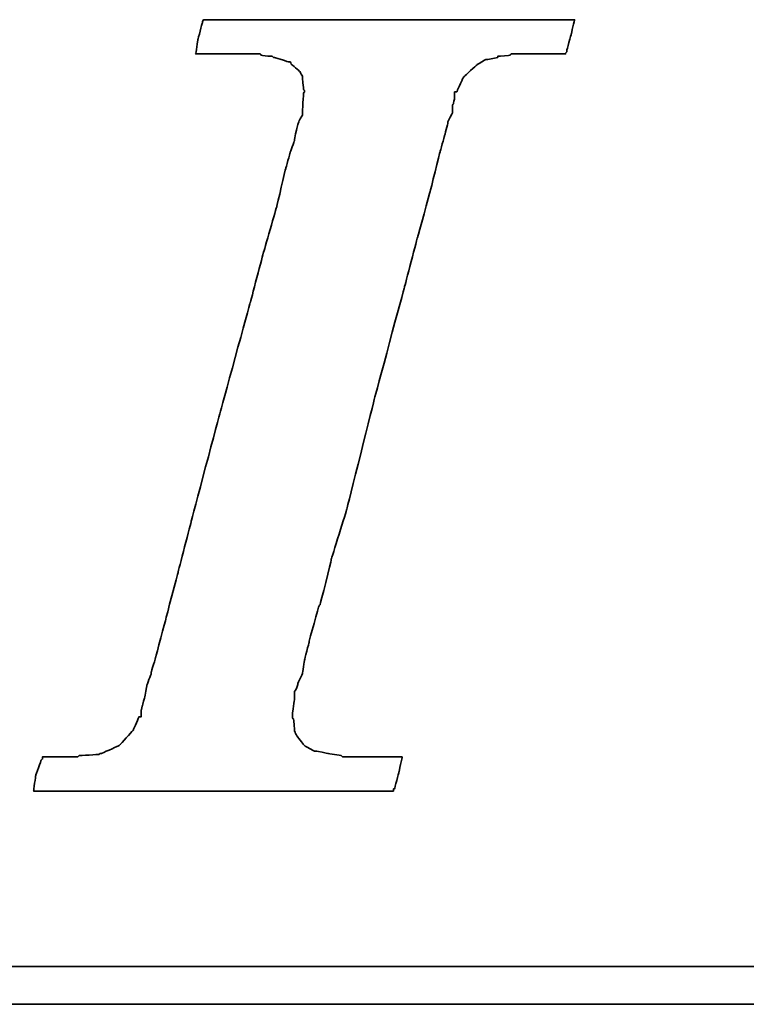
# Model space of a CAD drawing. Header units: millimetres. Extents: x 443 to 3685, y -1599 to 860.
# Tile 79 of 256: x 775.65 to 780.05, y -1253.64 to -1247.68. Entities that reach past the tile are written whole.
import ezdxf

# ---------------------------------------------------------------- set-up
doc = ezdxf.new("R2010")
doc.units = ezdxf.units.MM
doc.layers.add('DIM', color=4, linetype='CONTINUOUS')
doc.layers.add('layer 1', color=7, linetype='CONTINUOUS')

# ---------------------------------------------------------------- blocks, each defined once
blk = doc.blocks.new('TBI MOTION logo(完整正式版)')
at = {"layer": 'layer 1', "color": 22, "lineweight": 35}
for points, knots in [([(-40.59125, -7.94375), (-40.59125, -7.94375), (-40.97375, -7.94375), (-40.97375, -7.94375), (-40.97375, -7.94375), (-40.97375, -7.94375), (-41.38125, -7.94375), (-41.38125, -7.94375), (-41.38125, -7.94375), (-41.38125, -7.94375), (-41.54875, -7.94375), (-41.54875, -7.94375), (-41.54875, -7.94375), (-41.54875, -7.94375), (-41.59875, -7.94375), (-41.59875, -7.94375), (-41.59875, -7.94375), (-41.59875, -7.94375), (-41.88375, -7.94375), (-41.88375, -7.94375), (-41.88375, -7.94375), (-41.88375, -7.94375), (-41.90875, -7.91875), (-41.90875, -7.91875), (-41.90875, -7.91875), (-41.90875, -7.91875), (-42.19875, -7.87125), (-42.19875, -7.87125), (-42.19875, -7.87125), (-42.19875, -7.87125), (-42.43875, -7.82375), (-42.43875, -7.82375), (-42.43875, -7.82375), (-42.43875, -7.82375), (-42.45875, -7.82375), (-42.45875, -7.82375), (-42.45875, -7.82375), (-42.45875, -7.82375), (-42.48625, -7.82375), (-42.48625, -7.82375), (-42.48625, -7.82375), (-42.48625, -7.82375), (-42.67625, -7.72375), (-42.67625, -7.72375), (-42.67625, -7.72375), (-42.67625, -7.72375), (-42.70125, -7.70375), (-42.70125, -7.70375), (-42.70125, -7.70375), (-42.70125, -7.70375), (-42.72375, -7.67875), (-42.72375, -7.67875), (-42.72375, -7.67875), (-42.72375, -7.67875), (-42.86875, -7.48875), (-42.86875, -7.48875), (-42.86875, -7.48875), (-42.86875, -7.48875), (-42.89375, -7.43875), (-42.89375, -7.43875), (-42.89375, -7.43875), (-42.89375, -7.43875), (-42.91875, -7.38875), (-42.91875, -7.38875), (-42.91875, -7.38875), (-42.91875, -7.38875), (-42.93875, -7.12875), (-42.93875, -7.12875), (-42.93875, -7.12875), (-42.93875, -7.12875), (-42.96375, -7.10375), (-42.96375, -7.10375), (-42.96375, -7.10375), (-42.96375, -7.10375), (-42.96375, -7.05375), (-42.96375, -7.05375), (-42.96375, -7.05375), (-42.96375, -7.05375), (-42.96375, -7.00875), (-42.96375, -7.00875), (-42.96375, -7.00875), (-42.96375, -7.00875), (-42.91875, -6.69625), (-42.91875, -6.69625), (-42.91875, -6.69625), (-42.91875, -6.69625), (-42.91875, -6.62375), (-42.91875, -6.62375), (-42.91875, -6.62375), (-42.91875, -6.62375), (-42.91875, -6.59625), (-42.91875, -6.59625), (-42.91875, -6.59625), (-42.91875, -6.59625), (-42.91875, -6.57375), (-42.91875, -6.57375), (-42.91875, -6.57375), (-42.91875, -6.57375), (-42.91875, -6.52875), (-42.91875, -6.52875), (-42.91875, -6.52875), (-42.91875, -6.52875), (-42.89375, -6.50375), (-42.89375, -6.50375), (-42.89375, -6.50375), (-42.89375, -6.50375), (-42.84375, -6.38375), (-42.84375, -6.38375), (-42.84375, -6.38375), (-42.84375, -6.38375), (-42.84375, -6.35875), (-42.84375, -6.35875), (-42.84375, -6.35875), (-42.84375, -6.35875), (-42.74625, -6.14375), (-42.74625, -6.14375), (-42.74625, -6.14375), (-42.74625, -6.14375), (-42.70125, -5.85375), (-42.70125, -5.85375), (-42.70125, -5.85375), (-42.70125, -5.85375), (-42.60375, -5.47125), (-42.60375, -5.47125), (-42.60375, -5.47125), (-42.60375, -5.47125), (-42.60375, -5.44875), (-42.60375, -5.44875), (-42.60375, -5.44875), (-42.60375, -5.44875), (-42.38875, -4.67875), (-42.38875, -4.67875), (-42.38875, -4.67875), (-42.38875, -4.67875), (-42.36375, -4.65375), (-42.36375, -4.65375), (-42.36375, -4.65375), (-42.36375, -4.65375), (-42.12375, -3.69625), (-42.12375, -3.69625), (-42.12375, -3.69625), (-42.12375, -3.69625), (-42.12375, -3.67374), (-42.12375, -3.67374), (-42.12375, -3.67374), (-42.12375, -3.67374), (-41.78875, -2.59374), (-41.78875, -2.59374), (-41.78875, -2.59374), (-41.78875, -2.59374), (-41.18875, -0.19375), (-41.18875, -0.19375), (-41.18875, -0.19375), (-41.18875, -0.19375), (-40.54375, 2.20624), (-40.54375, 2.20624), (-40.54375, 2.20624), (-40.54375, 2.20624), (-40.25375, 3.30875), (-40.25375, 3.30875), (-40.25375, 3.30875), (-40.25375, 3.30875), (-39.98875, 4.27125), (-39.98875, 4.27125), (-39.98875, 4.27125), (-39.98875, 4.27125), (-39.77375, 5.13125), (-39.77375, 5.13125), (-39.77375, 5.13125), (-39.77375, 5.13125), (-39.67875, 5.47125), (-39.67875, 5.47125), (-39.67875, 5.47125), (-39.67875, 5.47125), (-39.60375, 5.75625), (-39.60375, 5.75625), (-39.60375, 5.75625), (-39.60375, 5.75625), (-39.60375, 5.78125), (-39.60375, 5.78125), (-39.60375, 5.78125), (-39.60375, 5.78125), (-39.50875, 5.97125), (-39.50875, 5.97125), (-39.50875, 5.97125), (-39.50875, 5.97125), (-39.50875, 6.13875), (-39.50875, 6.13875), (-39.50875, 6.13875), (-39.50875, 6.13875), (-39.48625, 6.16625), (-39.48625, 6.16625), (-39.48625, 6.16625), (-39.48625, 6.16625), (-39.46125, 6.28625), (-39.46125, 6.28625), (-39.46125, 6.28625), (-39.46125, 6.28625), (-39.46125, 6.42625), (-39.46125, 6.42625), (-39.46125, 6.42625), (-39.46125, 6.42625), (-39.41375, 6.42625), (-39.41375, 6.42625), (-39.41375, 6.42625), (-39.41375, 6.42625), (-39.29375, 6.69125), (-39.29375, 6.69125), (-39.29375, 6.69125), (-39.29375, 6.69125), (-39.26875, 6.74125), (-39.26875, 6.74125), (-39.26875, 6.74125), (-39.26875, 6.74125), (-39.24375, 6.76625), (-39.24375, 6.76625), (-39.24375, 6.76625), (-39.24375, 6.76625), (-38.98375, 7.00624), (-38.98375, 7.00624), (-38.98375, 7.00624), (-38.98375, 7.00624), (-38.95625, 7.02624), (-38.95625, 7.02624), (-38.95625, 7.02624), (-38.95625, 7.02624), (-38.78875, 7.12624), (-38.78875, 7.12624), (-38.78875, 7.12624), (-38.78875, 7.12624), (-38.76375, 7.12624), (-38.76375, 7.12624), (-38.76375, 7.12624), (-38.76375, 7.12624), (-38.74375, 7.12624), (-38.74375, 7.12624), (-38.74375, 7.12624), (-38.74375, 7.12624), (-38.52875, 7.17125), (-38.52875, 7.17125), (-38.52875, 7.17125), (-38.52875, 7.17125), (-38.52875, 7.19624), (-38.52875, 7.19624), (-38.52875, 7.19624), (-38.52875, 7.19624), (-38.50375, 7.19624), (-38.50375, 7.19624), (-38.50375, 7.19624), (-38.50375, 7.19624), (-38.26125, 7.21875), (-38.26125, 7.21875), (-38.26125, 7.21875), (-38.26125, 7.21875), (-38.23875, 7.24624), (-38.23875, 7.24624), (-38.23875, 7.24624), (-38.23875, 7.24624), (-38.21625, 7.24624), (-38.21625, 7.24624), (-38.21625, 7.24624), (-38.21625, 7.24624), (-38.18875, 7.24624), (-38.18875, 7.24624), (-38.18875, 7.24624), (-38.18875, 7.24624), (-37.90375, 7.24624), (-37.90375, 7.24624), (-37.90375, 7.24624), (-37.90375, 7.24624), (-37.85375, 7.24624), (-37.85375, 7.24624), (-37.85375, 7.24624), (-37.85375, 7.24624), (-37.75875, 7.24624), (-37.75875, 7.24624), (-37.75875, 7.24624), (-37.75875, 7.24624), (-37.42375, 7.24624), (-37.42375, 7.24624), (-37.42375, 7.24624), (-37.42375, 7.24624), (-37.08875, 7.24624), (-37.08875, 7.24624), (-37.08875, 7.24624), (-37.08875, 7.24624), (-37.06375, 7.24624), (-37.06375, 7.24624), (-37.06375, 7.24624), (-37.06375, 7.24624), (-37.06375, 7.26624), (-37.06375, 7.26624), (-37.06375, 7.26624), (-37.06375, 7.26624), (-37.03875, 7.29125), (-37.03875, 7.29125), (-37.03875, 7.29125), (-37.03875, 7.29125), (-37.03875, 7.31625), (-37.03875, 7.31625), (-37.03875, 7.31625), (-37.03875, 7.31625), (-36.94125, 7.67625), (-36.94125, 7.67625), (-36.94125, 7.67625), (-36.94125, 7.67625), (-36.86875, 7.98625), (-36.86875, 7.98625), (-36.86875, 7.98625), (-36.86875, 7.98625), (-36.98875, 7.98625), (-36.98875, 7.98625), (-36.98875, 7.98625), (-36.98875, 7.98625), (-37.42375, 7.98625), (-37.42375, 7.98625), (-37.42375, 7.98625), (-37.42375, 7.98625), (-37.94875, 7.98625), (-37.94875, 7.98625), (-37.94875, 7.98625), (-37.94875, 7.98625), (-38.57375, 7.98625), (-38.57375, 7.98625), (-38.57375, 7.98625), (-38.57375, 7.98625), (-39.29375, 7.98625), (-39.29375, 7.98625), (-39.29375, 7.98625), (-39.29375, 7.98625), (-40.82875, 7.98625), (-40.82875, 7.98625), (-40.82875, 7.98625), (-40.82875, 7.98625), (-42.36375, 7.98625), (-42.36375, 7.98625), (-42.36375, 7.98625), (-42.36375, 7.98625), (-43.08375, 7.98625), (-43.08375, 7.98625), (-43.08375, 7.98625), (-43.08375, 7.98625), (-43.70875, 7.98625), (-43.70875, 7.98625), (-43.70875, 7.98625), (-43.70875, 7.98625), (-44.23375, 7.98625), (-44.23375, 7.98625), (-44.23375, 7.98625), (-44.23375, 7.98625), (-44.66875, 7.98625), (-44.66875, 7.98625), (-44.66875, 7.98625), (-44.66875, 7.98625), (-44.88375, 7.98625), (-44.88375, 7.98625), (-44.88375, 7.98625), (-44.88375, 7.98625), (-44.90875, 7.94125), (-44.90875, 7.94125), (-44.90875, 7.94125), (-44.90875, 7.94125), (-44.90875, 7.91625), (-44.90875, 7.91625), (-44.90875, 7.91625), (-44.90875, 7.91625), (-45.00375, 7.55625), (-45.00375, 7.55625), (-45.00375, 7.55625), (-45.00375, 7.55625), (-45.05375, 7.24624), (-45.05375, 7.24624), (-45.05375, 7.24624), (-45.05375, 7.24624), (-44.61875, 7.24624), (-44.61875, 7.24624), (-44.61875, 7.24624), (-44.61875, 7.24624), (-44.11375, 7.24624), (-44.11375, 7.24624), (-44.11375, 7.24624), (-44.11375, 7.24624), (-43.99375, 7.24624), (-43.99375, 7.24624), (-43.99375, 7.24624), (-43.99375, 7.24624), (-43.94625, 7.24624), (-43.94625, 7.24624), (-43.94625, 7.24624), (-43.94625, 7.24624), (-43.92374, 7.24624), (-43.92374, 7.24624), (-43.92374, 7.24624), (-43.92374, 7.24624), (-43.65875, 7.24624), (-43.65875, 7.24624), (-43.65875, 7.24624), (-43.65875, 7.24624), (-43.63875, 7.21875), (-43.63875, 7.21875), (-43.63875, 7.21875), (-43.63875, 7.21875), (-43.46875, 7.19624), (-43.46875, 7.19624), (-43.46875, 7.19624), (-43.46875, 7.19624), (-43.39875, 7.19624), (-43.39875, 7.19624), (-43.39875, 7.19624), (-43.39875, 7.19624), (-43.37125, 7.17125), (-43.37125, 7.17125), (-43.37125, 7.17125), (-43.37125, 7.17125), (-43.34875, 7.17125), (-43.34875, 7.17125), (-43.34875, 7.17125), (-43.34875, 7.17125), (-43.20375, 7.12624), (-43.20375, 7.12624), (-43.20375, 7.12624), (-43.20375, 7.12624), (-43.05875, 7.07624), (-43.05875, 7.07624), (-43.05875, 7.07624), (-43.05875, 7.07624), (-43.01375, 7.07624), (-43.01375, 7.07624), (-43.01375, 7.07624), (-43.01375, 7.07624), (-42.98875, 7.02624), (-42.98875, 7.02624), (-42.98875, 7.02624), (-42.98875, 7.02624), (-42.79875, 6.86125), (-42.79875, 6.86125), (-42.79875, 6.86125), (-42.79875, 6.86125), (-42.77375, 6.81125), (-42.77375, 6.81125), (-42.77375, 6.81125), (-42.77375, 6.81125), (-42.74625, 6.76625), (-42.74625, 6.76625), (-42.74625, 6.76625), (-42.74625, 6.76625), (-42.72375, 6.47625), (-42.72375, 6.47625), (-42.72375, 6.47625), (-42.72375, 6.47625), (-42.70125, 6.45124), (-42.70125, 6.45124), (-42.70125, 6.45124), (-42.70125, 6.45124), (-42.70125, 6.42625), (-42.70125, 6.42625), (-42.70125, 6.42625), (-42.70125, 6.42625), (-42.72375, 6.40625), (-42.72375, 6.40625), (-42.72375, 6.40625), (-42.72375, 6.40625), (-42.74625, 5.97125), (-42.74625, 5.97125), (-42.74625, 5.97125), (-42.74625, 5.97125), (-42.74625, 5.94625), (-42.74625, 5.94625), (-42.74625, 5.94625), (-42.74625, 5.94625), (-42.74625, 5.92625), (-42.74625, 5.92625), (-42.74625, 5.92625), (-42.74625, 5.92625), (-42.77375, 5.87625), (-42.77375, 5.87625), (-42.77375, 5.87625), (-42.77375, 5.87625), (-42.81875, 5.80625), (-42.81875, 5.80625), (-42.81875, 5.80625), (-42.81875, 5.80625), (-42.86875, 5.63625), (-42.86875, 5.63625), (-42.86875, 5.63625), (-42.86875, 5.63625), (-42.91875, 5.39625), (-42.91875, 5.39625), (-42.91875, 5.39625), (-42.91875, 5.39625), (-42.91875, 5.37124), (-42.91875, 5.37124), (-42.91875, 5.37124), (-42.91875, 5.37124), (-43.01375, 5.10874), (-43.01375, 5.10874), (-43.01375, 5.10874), (-43.01375, 5.10874), (-43.10875, 4.77124), (-43.10875, 4.77124), (-43.10875, 4.77124), (-43.10875, 4.77124), (-43.29875, 3.95625), (-43.29875, 3.95625), (-43.29875, 3.95625), (-43.29875, 3.95625), (-43.58875, 2.95125), (-43.58875, 2.95125), (-43.58875, 2.95125), (-43.58875, 2.95125), (-43.87375, 1.87125), (-43.87375, 1.87125), (-43.87375, 1.87125), (-43.87375, 1.87125), (-44.52625, -0.50374), (-44.52625, -0.50374), (-44.52625, -0.50374), (-44.52625, -0.50374), (-45.14875, -2.85375), (-45.14875, -2.85375), (-45.14875, -2.85375), (-45.14875, -2.85375), (-45.43375, -3.95875), (-45.43375, -3.95875), (-45.43375, -3.95875), (-45.43375, -3.95875), (-45.69875, -4.96875), (-45.69875, -4.96875), (-45.69875, -4.96875), (-45.69875, -4.96875), (-45.91375, -5.78375), (-45.91375, -5.78375), (-45.91375, -5.78375), (-45.91375, -5.78375), (-46.01375, -6.11875), (-46.01375, -6.11875), (-46.01375, -6.11875), (-46.01375, -6.11875), (-46.01375, -6.14375), (-46.01375, -6.14375), (-46.01375, -6.14375), (-46.01375, -6.14375), (-46.10875, -6.40875), (-46.10875, -6.40875), (-46.10875, -6.40875), (-46.10875, -6.40875), (-46.15375, -6.64875), (-46.15375, -6.64875), (-46.15375, -6.64875), (-46.15375, -6.64875), (-46.20375, -6.83875), (-46.20375, -6.83875), (-46.20375, -6.83875), (-46.20375, -6.83875), (-46.22875, -6.93375), (-46.22875, -6.93375), (-46.22875, -6.93375), (-46.22875, -6.93375), (-46.22875, -7.07875), (-46.22875, -7.07875), (-46.22875, -7.07875), (-46.22875, -7.07875), (-46.27375, -7.07875), (-46.27375, -7.07875), (-46.27375, -7.07875), (-46.27375, -7.07875), (-46.39375, -7.34375), (-46.39375, -7.34375), (-46.39375, -7.34375), (-46.39375, -7.34375), (-46.39375, -7.36875), (-46.39375, -7.36875), (-46.39375, -7.36875), (-46.39375, -7.36875), (-46.42125, -7.38875), (-46.42125, -7.38875), (-46.42125, -7.38875), (-46.42125, -7.38875), (-46.68375, -7.67875), (-46.68375, -7.67875), (-46.68375, -7.67875), (-46.68375, -7.67875), (-46.70875, -7.70375), (-46.70875, -7.70375), (-46.70875, -7.70375), (-46.70875, -7.70375), (-46.75375, -7.72375), (-46.75375, -7.72375), (-46.75375, -7.72375), (-46.75375, -7.72375), (-47.08875, -7.87125), (-47.08875, -7.87125), (-47.08875, -7.87125), (-47.08875, -7.87125), (-47.11625, -7.87125), (-47.11625, -7.87125), (-47.11625, -7.87125), (-47.11625, -7.87125), (-47.13875, -7.89375), (-47.13875, -7.89375), (-47.13875, -7.89375), (-47.13875, -7.89375), (-47.56875, -7.91875), (-47.56875, -7.91875), (-47.56875, -7.91875), (-47.56875, -7.91875), (-47.59625, -7.94375), (-47.59625, -7.94375), (-47.59625, -7.94375), (-47.59625, -7.94375), (-47.64375, -7.94375), (-47.64375, -7.94375), (-47.64375, -7.94375), (-47.64375, -7.94375), (-47.73625, -7.94375), (-47.73625, -7.94375), (-47.73625, -7.94375), (-47.73625, -7.94375), (-48.07375, -7.94375), (-48.07375, -7.94375), (-48.07375, -7.94375), (-48.07375, -7.94375), (-48.36125, -7.94375), (-48.36125, -7.94375), (-48.36125, -7.94375), (-48.36125, -7.94375), (-48.36125, -7.96625), (-48.36125, -7.96625), (-48.36125, -7.96625), (-48.36125, -7.96625), (-48.36125, -7.99125), (-48.36125, -7.99125), (-48.36125, -7.99125), (-48.36125, -7.99125), (-48.38875, -8.01375), (-48.38875, -8.01375), (-48.38875, -8.01375), (-48.38875, -8.01375), (-48.50875, -8.34875), (-48.50875, -8.34875), (-48.50875, -8.34875), (-48.50875, -8.34875), (-48.55375, -8.68625), (-48.55375, -8.68625), (-48.55375, -8.68625), (-48.55375, -8.68625), (-48.45875, -8.68625), (-48.45875, -8.68625), (-48.45875, -8.68625), (-48.45875, -8.68625), (-48.07375, -8.68625), (-48.07375, -8.68625), (-48.07375, -8.68625), (-48.07375, -8.68625), (-47.52375, -8.68625), (-47.52375, -8.68625), (-47.52375, -8.68625), (-47.52375, -8.68625), (-46.92375, -8.68625), (-46.92375, -8.68625), (-46.92375, -8.68625), (-46.92375, -8.68625), (-46.25375, -8.68625), (-46.25375, -8.68625), (-46.25375, -8.68625), (-46.25375, -8.68625), (-46.20375, -8.68625), (-46.20375, -8.68625), (-46.20375, -8.68625), (-46.20375, -8.68625), (-44.71375, -8.68625), (-44.71375, -8.68625), (-44.71375, -8.68625), (-44.71375, -8.68625), (-43.22875, -8.68625), (-43.22875, -8.68625), (-43.22875, -8.68625), (-43.22875, -8.68625), (-42.55875, -8.68625), (-42.55875, -8.68625), (-42.55875, -8.68625), (-42.55875, -8.68625), (-42.50875, -8.68625), (-42.50875, -8.68625), (-42.50875, -8.68625), (-42.50875, -8.68625), (-41.93375, -8.68625), (-41.93375, -8.68625), (-41.93375, -8.68625), (-41.93375, -8.68625), (-41.38125, -8.68625), (-41.38125, -8.68625), (-41.38125, -8.68625), (-41.38125, -8.68625), (-40.97375, -8.68625), (-40.97375, -8.68625), (-40.97375, -8.68625), (-40.97375, -8.68625), (-40.78125, -8.68625), (-40.78125, -8.68625), (-40.78125, -8.68625), (-40.78125, -8.68625), (-40.78125, -8.63875), (-40.78125, -8.63875), (-40.78125, -8.63875), (-40.78125, -8.63875), (-40.75875, -8.63875), (-40.75875, -8.63875), (-40.75875, -8.63875), (-40.75875, -8.63875), (-40.66375, -8.27875), (-40.66375, -8.27875), (-40.66375, -8.27875), (-40.66375, -8.27875), (-40.59125, -7.94375), (-40.59125, -7.94375)], [0, 0, 0, 0, 0.00558659, 0.00558659, 0.00558659, 0.0055866, 0.01117318, 0.01117318, 0.01117318, 0.01117319, 0.01675978, 0.01675978, 0.01675978, 0.01675979, 0.02234637, 0.02234637, 0.02234637, 0.02234638, 0.02793296, 0.02793296, 0.02793296, 0.02793297, 0.03351955, 0.03351955, 0.03351955, 0.03351956, 0.03910615, 0.03910615, 0.03910615, 0.03910616, 0.04469274, 0.04469274, 0.04469274, 0.04469275, 0.05027933, 0.05027933, 0.05027933, 0.05027934, 0.05586592, 0.05586592, 0.05586592, 0.05586593, 0.06145251, 0.06145251, 0.06145251, 0.06145252, 0.06703911, 0.06703911, 0.06703911, 0.06703912, 0.0726257, 0.0726257, 0.0726257, 0.07262571, 0.07821229, 0.07821229, 0.07821229, 0.0782123, 0.08379888, 0.08379888, 0.08379888, 0.08379889, 0.08938547, 0.08938547, 0.08938547, 0.08938548, 0.09497207, 0.09497207, 0.09497207, 0.09497208, 0.10055866, 0.10055866, 0.10055866, 0.10055867, 0.10614525, 0.10614525, 0.10614525, 0.10614526, 0.11173184, 0.11173184, 0.11173184, 0.11173185, 0.11731844, 0.11731844, 0.11731844, 0.11731845, 0.12290503, 0.12290503, 0.12290503, 0.12290504, 0.12849162, 0.12849162, 0.12849162, 0.12849163, 0.13407821, 0.13407821, 0.13407821, 0.13407822, 0.1396648, 0.1396648, 0.1396648, 0.13966481, 0.1452514, 0.1452514, 0.1452514, 0.14525141, 0.15083799, 0.15083799, 0.15083799, 0.150838, 0.15642458, 0.15642458, 0.15642458, 0.15642459, 0.16201117, 0.16201117, 0.16201117, 0.16201118, 0.16759777, 0.16759777, 0.16759777, 0.16759778, 0.17318436, 0.17318436, 0.17318436, 0.17318437, 0.17877095, 0.17877095, 0.17877095, 0.17877096, 0.18435754, 0.18435754, 0.18435754, 0.18435755, 0.18994413, 0.18994413, 0.18994413, 0.18994414, 0.19553073, 0.19553073, 0.19553073, 0.19553074, 0.20111732, 0.20111732, 0.20111732, 0.20111733, 0.20670391, 0.20670391, 0.20670391, 0.20670392, 0.2122905, 0.2122905, 0.2122905, 0.21229051, 0.21787709, 0.21787709, 0.21787709, 0.2178771, 0.22346369, 0.22346369, 0.22346369, 0.2234637, 0.22905028, 0.22905028, 0.22905028, 0.22905029, 0.23463687, 0.23463687, 0.23463687, 0.23463688, 0.24022346, 0.24022346, 0.24022346, 0.24022347, 0.24581006, 0.24581006, 0.24581006, 0.24581007, 0.25139665, 0.25139665, 0.25139665, 0.25139666, 0.25698324, 0.25698324, 0.25698324, 0.25698325, 0.26256983, 0.26256983, 0.26256983, 0.26256984, 0.26815642, 0.26815642, 0.26815642, 0.26815643, 0.27374302, 0.27374302, 0.27374302, 0.27374303, 0.27932961, 0.27932961, 0.27932961, 0.27932962, 0.2849162, 0.2849162, 0.2849162, 0.28491621, 0.29050279, 0.29050279, 0.29050279, 0.2905028, 0.29608939, 0.29608939, 0.29608939, 0.2960894, 0.30167598, 0.30167598, 0.30167598, 0.30167599, 0.30726257, 0.30726257, 0.30726257, 0.30726258, 0.31284916, 0.31284916, 0.31284916, 0.31284917, 0.31843575, 0.31843575, 0.31843575, 0.31843576, 0.32402235, 0.32402235, 0.32402235, 0.32402236, 0.32960894, 0.32960894, 0.32960894, 0.32960895, 0.33519553, 0.33519553, 0.33519553, 0.33519554, 0.34078212, 0.34078212, 0.34078212, 0.34078213, 0.34636872, 0.34636872, 0.34636872, 0.34636873, 0.35195531, 0.35195531, 0.35195531, 0.35195532, 0.3575419, 0.3575419, 0.3575419, 0.35754191, 0.36312849, 0.36312849, 0.36312849, 0.3631285, 0.36871508, 0.36871508, 0.36871508, 0.36871509, 0.37430168, 0.37430168, 0.37430168, 0.37430169, 0.37988827, 0.37988827, 0.37988827, 0.37988828, 0.38547486, 0.38547486, 0.38547486, 0.38547487, 0.39106145, 0.39106145, 0.39106145, 0.39106146, 0.39664804, 0.39664804, 0.39664804, 0.39664805, 0.40223464, 0.40223464, 0.40223464, 0.40223465, 0.40782123, 0.40782123, 0.40782123, 0.40782124, 0.41340782, 0.41340782, 0.41340782, 0.41340783, 0.41899441, 0.41899441, 0.41899441, 0.41899442, 0.42458101, 0.42458101, 0.42458101, 0.42458102, 0.4301676, 0.4301676, 0.4301676, 0.43016761, 0.43575419, 0.43575419, 0.43575419, 0.4357542, 0.44134078, 0.44134078, 0.44134078, 0.44134079, 0.44692737, 0.44692737, 0.44692737, 0.44692738, 0.45251397, 0.45251397, 0.45251397, 0.45251398, 0.45810056, 0.45810056, 0.45810056, 0.45810057, 0.46368715, 0.46368715, 0.46368715, 0.46368716, 0.46927374, 0.46927374, 0.46927374, 0.46927375, 0.47486034, 0.47486034, 0.47486034, 0.47486035, 0.48044693, 0.48044693, 0.48044693, 0.48044694, 0.48603352, 0.48603352, 0.48603352, 0.48603353, 0.49162011, 0.49162011, 0.49162011, 0.49162012, 0.4972067, 0.4972067, 0.4972067, 0.49720671, 0.5027933, 0.5027933, 0.5027933, 0.50279331, 0.50837989, 0.50837989, 0.50837989, 0.5083799, 0.51396648, 0.51396648, 0.51396648, 0.51396649, 0.51955307, 0.51955307, 0.51955307, 0.51955308, 0.52513966, 0.52513966, 0.52513966, 0.52513967, 0.53072626, 0.53072626, 0.53072626, 0.53072627, 0.53631285, 0.53631285, 0.53631285, 0.53631286, 0.54189944, 0.54189944, 0.54189944, 0.54189945, 0.54748603, 0.54748603, 0.54748603, 0.54748604, 0.55307263, 0.55307263, 0.55307263, 0.55307264, 0.55865922, 0.55865922, 0.55865922, 0.55865923, 0.56424581, 0.56424581, 0.56424581, 0.56424582, 0.5698324, 0.5698324, 0.5698324, 0.56983241, 0.57541899, 0.57541899, 0.57541899, 0.575419, 0.58100559, 0.58100559, 0.58100559, 0.5810056, 0.58659218, 0.58659218, 0.58659218, 0.58659219, 0.59217877, 0.59217877, 0.59217877, 0.59217878, 0.59776536, 0.59776536, 0.59776536, 0.59776537, 0.60335196, 0.60335196, 0.60335196, 0.60335197, 0.60893855, 0.60893855, 0.60893855, 0.60893856, 0.61452514, 0.61452514, 0.61452514, 0.61452515, 0.62011173, 0.62011173, 0.62011173, 0.62011174, 0.62569832, 0.62569832, 0.62569832, 0.62569833, 0.63128492, 0.63128492, 0.63128492, 0.63128493, 0.63687151, 0.63687151, 0.63687151, 0.63687152, 0.6424581, 0.6424581, 0.6424581, 0.64245811, 0.64804469, 0.64804469, 0.64804469, 0.6480447, 0.65363128, 0.65363128, 0.65363128, 0.65363129, 0.65921788, 0.65921788, 0.65921788, 0.65921789, 0.66480447, 0.66480447, 0.66480447, 0.66480448, 0.67039106, 0.67039106, 0.67039106, 0.67039107, 0.67597765, 0.67597765, 0.67597765, 0.67597766, 0.68156425, 0.68156425, 0.68156425, 0.68156426, 0.68715084, 0.68715084, 0.68715084, 0.68715085, 0.69273743, 0.69273743, 0.69273743, 0.69273744, 0.69832402, 0.69832402, 0.69832402, 0.69832403, 0.70391061, 0.70391061, 0.70391061, 0.70391062, 0.70949721, 0.70949721, 0.70949721, 0.70949722, 0.7150838, 0.7150838, 0.7150838, 0.71508381, 0.72067039, 0.72067039, 0.72067039, 0.7206704, 0.72625698, 0.72625698, 0.72625698, 0.72625699, 0.73184358, 0.73184358, 0.73184358, 0.73184359, 0.73743017, 0.73743017, 0.73743017, 0.73743018, 0.74301676, 0.74301676, 0.74301676, 0.74301677, 0.74860335, 0.74860335, 0.74860335, 0.74860336, 0.75418994, 0.75418994, 0.75418994, 0.75418995, 0.75977654, 0.75977654, 0.75977654, 0.75977655, 0.76536313, 0.76536313, 0.76536313, 0.76536314, 0.77094972, 0.77094972, 0.77094972, 0.77094973, 0.77653631, 0.77653631, 0.77653631, 0.77653632, 0.78212291, 0.78212291, 0.78212291, 0.78212292, 0.7877095, 0.7877095, 0.7877095, 0.78770951, 0.79329609, 0.79329609, 0.79329609, 0.7932961, 0.79888268, 0.79888268, 0.79888268, 0.79888269, 0.80446927, 0.80446927, 0.80446927, 0.80446928, 0.81005587, 0.81005587, 0.81005587, 0.81005588, 0.81564246, 0.81564246, 0.81564246, 0.81564247, 0.82122905, 0.82122905, 0.82122905, 0.82122906, 0.82681564, 0.82681564, 0.82681564, 0.82681565, 0.83240223, 0.83240223, 0.83240223, 0.83240224, 0.83798883, 0.83798883, 0.83798883, 0.83798884, 0.84357542, 0.84357542, 0.84357542, 0.84357543, 0.84916201, 0.84916201, 0.84916201, 0.84916202, 0.8547486, 0.8547486, 0.8547486, 0.85474861, 0.8603352, 0.8603352, 0.8603352, 0.86033521, 0.86592179, 0.86592179, 0.86592179, 0.8659218, 0.87150838, 0.87150838, 0.87150838, 0.87150839, 0.87709497, 0.87709497, 0.87709497, 0.87709498, 0.88268156, 0.88268156, 0.88268156, 0.88268157, 0.88826816, 0.88826816, 0.88826816, 0.88826817, 0.89385475, 0.89385475, 0.89385475, 0.89385476, 0.89944134, 0.89944134, 0.89944134, 0.89944135, 0.90502793, 0.90502793, 0.90502793, 0.90502794, 0.91061453, 0.91061453, 0.91061453, 0.91061454, 0.91620112, 0.91620112, 0.91620112, 0.91620113, 0.92178771, 0.92178771, 0.92178771, 0.92178772, 0.9273743, 0.9273743, 0.9273743, 0.92737431, 0.93296089, 0.93296089, 0.93296089, 0.9329609, 0.93854749, 0.93854749, 0.93854749, 0.9385475, 0.94413408, 0.94413408, 0.94413408, 0.94413409, 0.94972067, 0.94972067, 0.94972067, 0.94972068, 0.95530726, 0.95530726, 0.95530726, 0.95530727, 0.96089385, 0.96089385, 0.96089385, 0.96089386, 0.96648045, 0.96648045, 0.96648045, 0.96648046, 0.97206704, 0.97206704, 0.97206704, 0.97206705, 0.97765363, 0.97765363, 0.97765363, 0.97765364, 0.98324022, 0.98324022, 0.98324022, 0.98324023, 0.98882682, 0.98882682, 0.98882682, 0.98882683, 0.99441341, 0.99441341, 0.99441341, 0.99441342, 1, 1, 1, 1]), ([(75.90875, -9.47875), (75.90875, -9.47875), (75.90875, -12.28625), (75.90875, -12.28625), (75.90875, -12.28625), (75.90875, -12.28625), (75.90875, -12.47875), (75.90875, -12.47875), (75.90875, -12.47875), (75.90875, -12.47875), (75.71625, -12.47875), (75.71625, -12.47875), (75.71625, -12.47875), (75.71625, -12.47875), (-88.32875, -12.47875), (-88.32875, -12.47875), (-88.32875, -12.47875), (-88.32875, -12.47875), (-88.32875, -13.29375), (-88.32875, -13.29375), (-88.32875, -13.29375), (-88.32875, -13.29375), (82.89125, -13.29375), (82.89125, -13.29375), (82.89125, -13.29375), (82.89125, -13.29375), (75.90875, -9.47875), (75.90875, -9.47875)], [0, 0, 0, 0, 0.14285714, 0.14285714, 0.14285714, 0.14285715, 0.28571429, 0.28571429, 0.28571429, 0.2857143, 0.42857143, 0.42857143, 0.42857143, 0.42857144, 0.57142857, 0.57142857, 0.57142857, 0.57142858, 0.71428571, 0.71428571, 0.71428571, 0.71428572, 0.85714286, 0.85714286, 0.85714286, 0.85714287, 1, 1, 1, 1])]:
    blk.add_open_spline(points, degree=3, knots=knots, dxfattribs=at)

msp = doc.modelspace()

# ---------------------------------------------------------------- block references
at = {"layer": 'DIM', "color": 7, "xscale": 0.2802190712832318, "yscale": 0.2802190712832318, "zscale": 0.2802190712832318}
msp.add_blockref('TBI MOTION logo(完整正式版)', (789.342, -1249.9197), dxfattribs=at)

doc.saveas('drawing.dxf')
